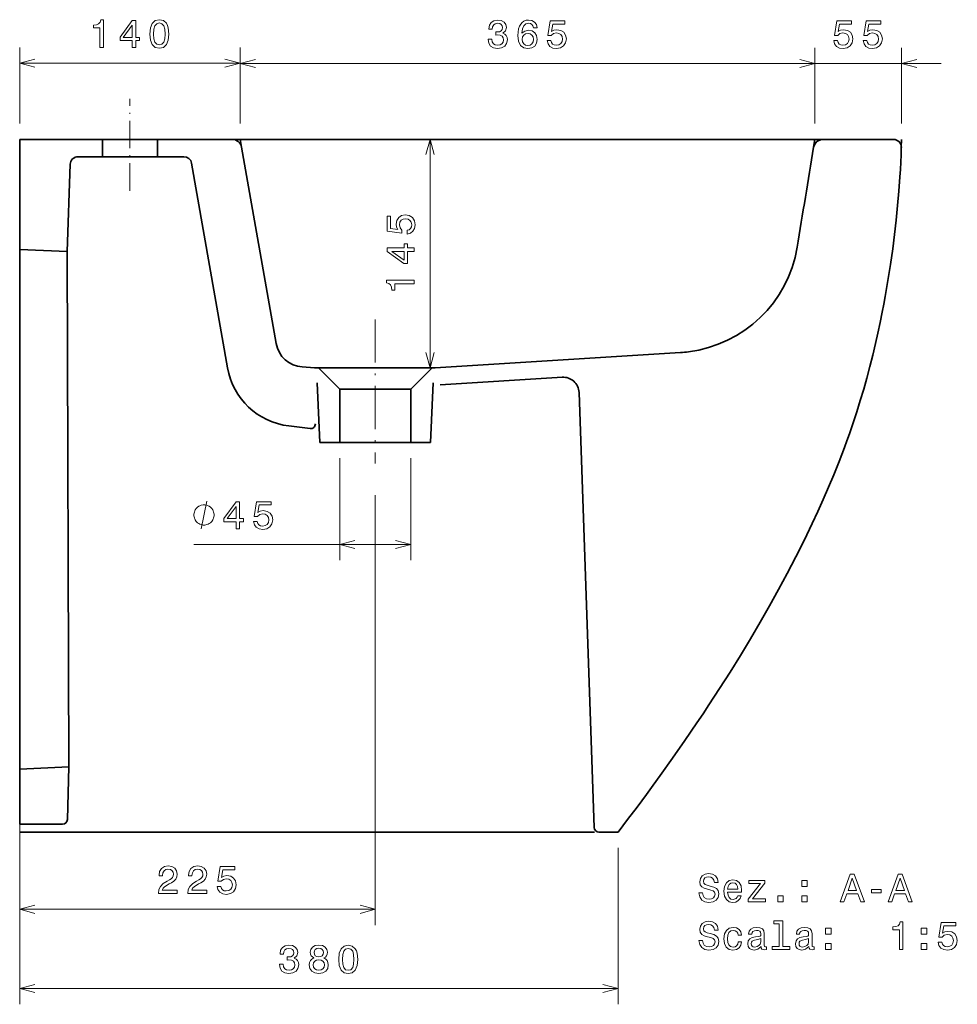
# Model space of a CAD drawing. Extents: x 34 to 356, y 32 to 283.
# Tile 2 of 3: x 63 to 182, y 154 to 279. Entities that reach past the tile are written whole.
import ezdxf

# ---------------------------------------------------------------- set-up
doc = ezdxf.new("R2010")
doc.units = 0
doc.linetypes.add('DASHDOT', pattern=[18.5, 12, -3, 0.5, -3])

msp = doc.modelspace()

# ---------------------------------------------------------------- linework, layer by layer
at = {"color": 7, "lineweight": 13, "ltscale": 0.242068}
for p, q in [((62.8, 266.16), (62.8, 275.84)), ((90.8, 266.16), (90.8, 275.84))]:
    msp.add_line(p, q, dxfattribs=at)
at = {"color": 7, "lineweight": 13, "ltscale": 0.240895}
for p, q in [((90.8, 266.16), (90.8, 275.8)), ((163.79, 266.16), (163.79, 275.8)), ((163.79, 266.16), (163.79, 275.8)), ((174.8, 266.16), (174.8, 275.8))]:
    msp.add_line(p, q, dxfattribs=at)
at = {"color": 7, "lineweight": 13}
for p, q in [((62.8, 273.84), (90.8, 273.84)), ((90.8, 273.8), (163.79, 273.8)), ((158.79, 273.8), (179.8, 273.8)), ((114.91, 235.15), (114.91, 264.16)), ((84.92, 212.7), (112.46, 212.7)), ((62.8, 175.16), (62.8, 154.28)), ((62.8, 156.28), (138.78, 156.28))]:
    msp.add_line(p, q, dxfattribs=at)
at = {"color": 7, "linetype": 'DASHDOT', "lineweight": 13, "ltscale": 0.291532}
msp.add_line((76.8, 257.64), (76.8, 269.31), dxfattribs=at)
at = {"color": 7, "lineweight": 35, "ltscale": 0.35}
msp.add_line((62.8, 264.16), (62.8, 250.16), dxfattribs=at)
at = {"color": 7, "lineweight": 35, "ltscale": 0.2625}
msp.add_line((62.8, 264.16), (73.3, 264.16), dxfattribs=at)
at = {"color": 7, "lineweight": 35, "ltscale": 0.175}
for p, q in [((73.3, 264.16), (80.3, 264.16)), ((73.3, 261.96), (80.3, 261.96)), ((62.8, 184.16), (62.8, 177.16)), ((62.8, 184.16), (62.8, 177.16))]:
    msp.add_line(p, q, dxfattribs=at)
at = {"color": 7, "lineweight": 35, "ltscale": 0.055}
for p, q in [((73.3, 264.16), (73.3, 261.96)), ((73.3, 264.16), (73.3, 261.96)), ((80.3, 264.16), (80.3, 261.96)), ((80.3, 264.16), (80.3, 261.96))]:
    msp.add_line(p, q, dxfattribs=at)
at = {"color": 7, "lineweight": 35, "ltscale": 0.237315}
msp.add_line((80.3, 264.16), (89.79, 264.16), dxfattribs=at)
at = {"color": 7, "lineweight": 35}
for p, q in [((89.79, 264.16), (164.81, 264.16)), ((95.36, 238.22), (90.97, 263.17)), ((84.63, 261.13), (89.2, 235.13)), ((62.8, 250.16), (62.8, 184.16)), ((68.82, 249.9), (69.04, 184.44)), ((115.58, 235.15), (146.73, 237.08)), ((135.76, 176.74), (133.83, 232.02)), ((135.78, 176.16), (62.8, 176.16))]:
    msp.add_line(p, q, dxfattribs=at)
at = {"color": 7, "lineweight": 35, "ltscale": 0.025185}
msp.add_line((90.97, 263.17), (90.8, 264.16), dxfattribs=at)
at = {"color": 7, "lineweight": 35, "ltscale": 0.025458}
msp.add_line((163.62, 263.16), (163.79, 264.16), dxfattribs=at)
at = {"color": 7, "lineweight": 35, "ltscale": 0.224002}
msp.add_line((164.81, 264.16), (173.77, 264.16), dxfattribs=at)
at = {"color": 7, "lineweight": 35, "ltscale": 0.025743}
msp.add_line((174.76, 263.13), (174.8, 264.16), dxfattribs=at)
at = {"color": 7, "lineweight": 35, "ltscale": 0.07722}
msp.add_line((70.21, 261.96), (73.3, 261.96), dxfattribs=at)
at = {"color": 7, "lineweight": 35, "ltscale": 0.083652}
msp.add_line((80.3, 261.96), (83.65, 261.96), dxfattribs=at)
at = {"color": 7, "lineweight": 35, "ltscale": 0.277617}
msp.add_line((68.82, 249.9), (69.21, 261), dxfattribs=at)
at = {"color": 7, "lineweight": 35, "ltscale": 0.15075}
msp.add_line((68.82, 249.9), (62.8, 250.16), dxfattribs=at)
at = {"color": 7, "linetype": 'DASHDOT', "lineweight": 13, "ltscale": 0.457615}
msp.add_line((107.95, 241.3), (107.95, 223), dxfattribs=at)
at = {"color": 7, "lineweight": 35, "ltscale": 0.038825}
msp.add_line((98.68, 235.25), (100.23, 235.16), dxfattribs=at)
at = {"color": 7, "lineweight": 35, "ltscale": 0.00223}
msp.add_line((100.23, 235.16), (100.32, 235.15), dxfattribs=at)
at = {"color": 7, "lineweight": 35, "ltscale": 0.378341}
msp.add_line((100.38, 235.15), (115.52, 235.15), dxfattribs=at)
at = {"color": 7, "lineweight": 35, "ltscale": 0.095725}
for p, q in [((103.44, 232.44), (100.73, 235.15)), ((112.46, 232.44), (115.17, 235.15))]:
    msp.add_line(p, q, dxfattribs=at)
at = {"color": 7, "lineweight": 35, "ltscale": 0.388743}
msp.add_line((116.19, 232.98), (131.71, 233.94), dxfattribs=at)
at = {"color": 7, "lineweight": 35, "ltscale": 0.190181}
for p, q in [((100.59, 233.25), (100.92, 225.65)), ((115.31, 233.25), (114.98, 225.65))]:
    msp.add_line(p, q, dxfattribs=at)
at = {"color": 7, "lineweight": 35, "ltscale": 0.225625}
for p, q in [((103.44, 232.44), (112.46, 232.44)), ((103.44, 225.65), (112.46, 225.65))]:
    msp.add_line(p, q, dxfattribs=at)
at = {"color": 7, "lineweight": 35, "ltscale": 0.169813}
for p, q in [((103.44, 232.44), (103.44, 225.65)), ((112.46, 232.44), (112.46, 225.65))]:
    msp.add_line(p, q, dxfattribs=at)
at = {"color": 7, "lineweight": 35, "ltscale": 0.06829}
msp.add_line((99.68, 227.43), (96.97, 227.76), dxfattribs=at)
at = {"color": 7, "lineweight": 35, "ltscale": 0.062938}
msp.add_line((100.92, 225.65), (103.44, 225.65), dxfattribs=at)
at = {"color": 7, "lineweight": 35, "ltscale": 0.062937}
msp.add_line((112.46, 225.65), (114.98, 225.65), dxfattribs=at)
at = {"color": 7, "lineweight": 13, "ltscale": 0.323584}
for p, q in [((103.44, 223.65), (103.44, 210.7)), ((112.46, 223.65), (112.46, 210.7))]:
    msp.add_line(p, q, dxfattribs=at)
at = {"color": 34, "lineweight": 13}
for p, q in [((107.95, 218.98), (107.95, 164.35)), ((62.8, 166.35), (107.95, 166.35))]:
    msp.add_line(p, q, dxfattribs=at)
at = {"color": 7, "lineweight": 35, "ltscale": 0.156287}
msp.add_line((69.04, 184.44), (62.8, 184.16), dxfattribs=at)
msp.add_line((69.04, 184.44), (62.8, 184.16), dxfattribs=at)
at = {"color": 7, "lineweight": 35, "ltscale": 0.167336}
msp.add_line((69.04, 184.44), (68.85, 177.74), dxfattribs=at)
msp.add_line((69.04, 184.44), (68.85, 177.74), dxfattribs=at)
at = {"color": 34, "lineweight": 13, "ltscale": 0.395016}
msp.add_line((62.8, 180.15), (62.8, 164.35), dxfattribs=at)
at = {"color": 7, "lineweight": 35, "ltscale": 0.13618}
msp.add_line((62.8, 177.16), (68.25, 177.16), dxfattribs=at)
msp.add_line((62.8, 177.16), (68.25, 177.16), dxfattribs=at)
at = {"color": 7, "lineweight": 35, "ltscale": 0.060515}
msp.add_line((136.36, 176.16), (138.78, 176.16), dxfattribs=at)
at = {"color": 7, "lineweight": 13, "ltscale": 0.497}
msp.add_line((138.78, 174.16), (138.78, 154.28), dxfattribs=at)
at = {"color": 7, "lineweight": 13}
for points in [[(72.97, 275.84), (73.43, 275.84), (73.43, 279.37), (73.09, 279.37), (73, 279.06), (72.82, 278.85), (72.54, 278.73), (72.16, 278.69), (72.16, 278.33), (72.97, 278.33)], [(77.08, 275.84), (77.53, 275.84), (77.53, 276.71), (78.03, 276.71), (78.03, 277.11), (77.53, 277.11), (77.53, 279.27), (77.07, 279.27), (75.54, 277.15), (75.54, 276.71), (77.08, 276.71)], [(79.32, 277.55), (79.4, 276.76), (79.63, 276.2), (80.01, 275.85), (80.54, 275.74), (81.05, 275.85), (81.43, 276.2), (81.67, 276.76), (81.75, 277.55), (81.67, 278.34), (81.57, 278.65), (81.43, 278.91), (81.05, 279.25), (80.54, 279.37), (80.01, 279.25), (79.63, 278.9), (79.4, 278.34)], [(79.8, 277.55), (79.84, 278.16), (79.97, 278.6), (80.2, 278.86), (80.54, 278.95), (80.87, 278.86), (81.1, 278.6), (81.22, 278.16), (81.26, 277.55), (81.22, 276.94), (81.1, 276.5), (80.87, 276.24), (80.54, 276.16), (80.2, 276.24), (79.97, 276.5), (79.84, 276.94)], [(122.29, 276.9), (122.29, 276.86), (122.37, 276.38), (122.6, 276.01), (122.98, 275.78), (123.47, 275.7), (124, 275.78), (124.39, 276), (124.64, 276.36), (124.73, 276.81), (124.69, 277.11), (124.58, 277.35), (124.4, 277.54), (124.16, 277.67), (124.49, 277.95), (124.6, 278.38), (124.53, 278.77), (124.31, 279.07), (123.96, 279.26), (123.47, 279.32), (123.02, 279.24), (122.67, 279.02), (122.44, 278.67), (122.37, 278.2), (122.37, 278.16), (122.82, 278.16), (122.86, 278.48), (122.99, 278.72), (123.2, 278.86), (123.5, 278.91), (123.76, 278.87), (123.95, 278.76), (124.07, 278.59), (124.11, 278.36), (124.07, 278.11), (123.95, 277.95), (123.73, 277.84), (123.45, 277.81), (123.25, 277.82), (123.25, 277.42), (123.5, 277.43), (123.81, 277.39), (124.05, 277.26), (124.19, 277.07), (124.24, 276.81), (124.19, 276.52), (124.04, 276.3), (123.81, 276.16), (123.5, 276.12), (123.18, 276.17), (122.95, 276.32), (122.81, 276.56), (122.75, 276.9)], [(128.5, 278.35), (128.41, 278.76), (128.19, 279.06), (127.84, 279.26), (127.4, 279.32), (127.1, 279.29), (126.84, 279.19), (126.62, 279.03), (126.43, 278.81), (126.27, 278.54), (126.16, 278.2), (126.09, 277.8), (126.07, 277.35), (126.15, 276.63), (126.4, 276.11), (126.8, 275.8), (127.34, 275.7), (127.83, 275.79), (128.21, 276.02), (128.45, 276.4), (128.53, 276.87), (128.45, 277.35), (128.22, 277.72), (127.86, 277.95), (127.41, 278.03), (126.94, 277.93), (126.58, 277.64), (126.65, 278.2), (126.81, 278.6), (127.06, 278.83), (127.4, 278.91), (127.66, 278.87), (127.85, 278.77), (127.97, 278.59), (128.04, 278.35)], [(129.78, 276.71), (129.89, 276.3), (130.14, 275.97), (130.5, 275.77), (130.96, 275.7), (131.47, 275.79), (131.87, 276.03), (132.12, 276.43), (132.22, 276.93), (132.13, 277.4), (131.89, 277.77), (131.51, 278.01), (131.02, 278.09), (130.65, 278.03), (130.35, 277.86), (130.49, 278.81), (132.03, 278.81), (132.03, 279.22), (130.16, 279.22), (129.88, 277.37), (130.28, 277.37), (130.58, 277.6), (130.95, 277.69), (131.27, 277.63), (131.52, 277.47), (131.67, 277.22), (131.73, 276.91), (131.67, 276.59), (131.51, 276.34), (131.27, 276.18), (130.95, 276.13), (130.68, 276.16), (130.47, 276.28), (130.32, 276.46), (130.25, 276.71)], [(166.17, 276.71), (166.28, 276.3), (166.53, 275.97), (166.89, 275.77), (167.36, 275.7), (167.87, 275.79), (168.27, 276.03), (168.52, 276.43), (168.61, 276.93), (168.53, 277.4), (168.29, 277.77), (167.91, 278.01), (167.42, 278.09), (167.04, 278.03), (166.75, 277.86), (166.89, 278.81), (168.42, 278.81), (168.42, 279.22), (166.55, 279.22), (166.27, 277.37), (166.68, 277.37), (166.97, 277.6), (167.34, 277.69), (167.67, 277.63), (167.91, 277.47), (168.07, 277.22), (168.12, 276.91), (168.07, 276.59), (167.91, 276.34), (167.66, 276.18), (167.34, 276.13), (167.07, 276.16), (166.87, 276.28), (166.72, 276.46), (166.64, 276.71)], [(169.91, 276.71), (170.02, 276.3), (170.27, 275.97), (170.63, 275.77), (171.09, 275.7), (171.6, 275.79), (172, 276.03), (172.25, 276.43), (172.35, 276.93), (172.26, 277.4), (172.02, 277.77), (171.64, 278.01), (171.15, 278.09), (170.78, 278.03), (170.48, 277.86), (170.62, 278.81), (172.16, 278.81), (172.16, 279.22), (170.29, 279.22), (170.01, 277.37), (170.41, 277.37), (170.71, 277.6), (171.08, 277.69), (171.4, 277.63), (171.65, 277.47), (171.8, 277.22), (171.86, 276.91), (171.8, 276.59), (171.64, 276.34), (171.4, 276.18), (171.08, 276.13), (170.81, 276.16), (170.6, 276.28), (170.45, 276.46), (170.38, 276.71)], [(75.96, 277.11), (77.08, 278.68), (77.08, 277.11)], [(128.04, 276.87), (127.99, 276.55), (127.85, 276.31), (127.62, 276.14), (127.34, 276.09), (127.04, 276.14), (126.81, 276.3), (126.67, 276.54), (126.62, 276.86), (126.67, 277.17), (126.81, 277.41), (127.05, 277.56), (127.36, 277.62), (127.63, 277.56), (127.85, 277.42), (127.99, 277.18)], [(112, 252.14), (112.41, 252.25), (112.73, 252.5), (112.93, 252.86), (113.01, 253.32), (112.92, 253.83), (112.67, 254.23), (112.28, 254.48), (111.77, 254.58), (111.3, 254.49), (110.94, 254.25), (110.7, 253.87), (110.61, 253.39), (110.67, 253.01), (110.84, 252.71), (109.9, 252.86), (109.9, 254.39), (109.48, 254.39), (109.48, 252.52), (111.34, 252.24), (111.34, 252.64), (111.1, 252.94), (111.02, 253.31), (111.07, 253.63), (111.23, 253.88), (111.48, 254.04), (111.8, 254.09), (112.12, 254.04), (112.36, 253.87), (112.52, 253.63), (112.58, 253.31), (112.54, 253.04), (112.42, 252.84), (112.24, 252.68), (112, 252.61)], [(112.91, 249.93), (112.91, 250.39), (112.04, 250.39), (112.04, 250.88), (111.64, 250.88), (111.64, 250.39), (109.48, 250.39), (109.48, 249.93), (111.6, 248.39), (112.04, 248.39), (112.04, 249.93)], [(111.64, 248.82), (110.07, 249.93), (111.64, 249.93)], [(112.91, 245.83), (112.91, 246.29), (109.38, 246.29), (109.38, 245.94), (109.69, 245.85), (109.9, 245.67), (110.02, 245.39), (110.06, 245.01), (110.42, 245.01), (110.42, 245.83)], [(87.48, 216.45), (87.48, 216.57), (87.43, 216.8), (87.37, 216.98), (87.31, 217.1), (87.19, 217.27), (87.02, 217.45), (86.84, 217.56), (86.73, 217.62), (86.55, 217.68), (86.32, 217.74), (86.2, 217.74), (86.08, 217.74), (85.85, 217.68), (85.68, 217.62), (85.56, 217.56), (85.38, 217.45), (85.21, 217.27), (85.09, 217.1), (85.03, 216.98), (84.98, 216.8), (84.92, 216.57), (84.92, 216.45), (84.92, 216.34), (84.98, 216.1), (85.03, 215.93), (85.09, 215.81), (85.21, 215.64), (85.38, 215.46), (85.56, 215.35), (85.68, 215.29), (85.85, 215.23), (86.08, 215.17), (86.2, 215.17), (86.32, 215.17), (86.55, 215.23), (86.73, 215.29), (86.84, 215.35), (87.02, 215.46), (87.19, 215.64), (87.31, 215.81), (87.37, 215.93), (87.43, 216.1), (87.48, 216.34)], [(90.28, 214.7), (90.73, 214.7), (90.73, 215.57), (91.23, 215.57), (91.23, 215.98), (90.73, 215.98), (90.73, 218.13), (90.27, 218.13), (88.74, 216.02), (88.74, 215.57), (90.28, 215.57)], [(92.49, 215.62), (92.6, 215.2), (92.84, 214.88), (93.21, 214.68), (93.67, 214.6), (94.18, 214.69), (94.58, 214.94), (94.83, 215.33), (94.93, 215.84), (94.84, 216.31), (94.6, 216.68), (94.22, 216.91), (93.73, 217), (93.35, 216.94), (93.06, 216.77), (93.2, 217.72), (94.74, 217.72), (94.74, 218.13), (92.87, 218.13), (92.59, 216.27), (92.99, 216.27), (93.28, 216.51), (93.66, 216.6), (93.98, 216.54), (94.23, 216.38), (94.38, 216.13), (94.44, 215.81), (94.38, 215.5), (94.22, 215.25), (93.97, 215.09), (93.66, 215.04), (93.39, 215.07), (93.18, 215.19), (93.03, 215.37), (92.96, 215.62)], [(89.16, 215.98), (90.28, 217.54), (90.28, 215.98)], [(149.52, 168.46), (149.06, 168.46), (149.16, 167.92), (149.41, 167.53), (149.8, 167.29), (150.33, 167.21), (150.85, 167.29), (151.24, 167.51), (151.48, 167.86), (151.57, 168.32), (151.5, 168.73), (151.29, 169), (150.94, 169.18), (150.48, 169.31), (150.09, 169.4), (149.83, 169.51), (149.69, 169.67), (149.64, 169.93), (149.69, 170.15), (149.82, 170.33), (150.02, 170.44), (150.3, 170.48), (150.58, 170.43), (150.8, 170.29), (150.95, 170.07), (151.02, 169.76), (151.48, 169.76), (151.48, 169.77), (151.4, 170.24), (151.16, 170.6), (150.79, 170.82), (150.28, 170.89), (149.83, 170.82), (149.48, 170.61), (149.25, 170.28), (149.17, 169.86), (149.23, 169.48), (149.42, 169.22), (149.73, 169.05), (150.14, 168.92), (150.55, 168.8), (150.86, 168.69), (151.04, 168.53), (151.11, 168.27), (151.05, 168), (150.89, 167.8), (150.66, 167.67), (150.35, 167.63), (150, 167.69), (149.74, 167.85), (149.58, 168.11)], [(167, 167.3), (167.46, 167.3), (167.83, 168.33), (169.23, 168.33), (169.6, 167.3), (170.07, 167.3), (168.79, 170.81), (168.28, 170.81)], [(167.99, 168.76), (168.53, 170.3), (169.07, 168.76)], [(173.07, 167.3), (173.54, 167.3), (173.9, 168.33), (175.3, 168.33), (175.67, 167.3), (176.14, 167.3), (174.86, 170.81), (174.35, 170.81)], [(174.07, 168.76), (174.61, 170.3), (175.15, 168.76)], [(152.7, 168.53), (154.47, 168.53), (154.48, 168.74), (154.4, 169.32), (154.18, 169.75), (153.82, 170.01), (153.35, 170.11), (152.89, 170.01), (152.54, 169.72), (152.31, 169.27), (152.23, 168.66), (152.31, 168.04), (152.54, 167.59), (152.88, 167.3), (153.34, 167.21), (153.73, 167.27), (154.05, 167.45), (154.29, 167.72), (154.43, 168.08), (153.99, 168.08), (153.9, 167.88), (153.77, 167.73), (153.39, 167.61), (153.11, 167.66), (152.89, 167.84), (152.75, 168.13), (152.7, 168.51)], [(152.7, 168.9), (152.75, 169.25), (152.89, 169.51), (153.1, 169.66), (153.37, 169.72), (153.64, 169.66), (153.84, 169.51), (153.97, 169.25), (154.01, 168.9)], [(156.89, 169.64), (155.31, 167.64), (155.31, 167.3), (157.5, 167.3), (157.5, 167.68), (155.87, 167.68), (157.43, 169.67), (157.43, 170.01), (155.39, 170.01), (155.39, 169.64)], [(162.11, 169.26), (162.81, 169.26), (162.81, 170.01), (162.11, 170.01)], [(159.08, 167.3), (159.77, 167.3), (159.77, 168.06), (159.08, 168.06)], [(162.11, 167.3), (162.81, 167.3), (162.81, 168.06), (162.11, 168.06)], [(170.96, 168.46), (172.18, 168.46), (172.18, 168.86), (170.96, 168.86)], [(149.52, 162.41), (149.06, 162.41), (149.16, 161.88), (149.41, 161.48), (149.8, 161.25), (150.33, 161.16), (150.85, 161.24), (151.24, 161.46), (151.48, 161.81), (151.57, 162.27), (151.5, 162.68), (151.29, 162.95), (150.94, 163.13), (150.48, 163.26), (150.09, 163.36), (149.83, 163.47), (149.69, 163.63), (149.64, 163.88), (149.69, 164.11), (149.82, 164.28), (150.02, 164.39), (150.3, 164.43), (150.58, 164.38), (150.8, 164.25), (150.95, 164.02), (151.02, 163.71), (151.48, 163.71), (151.48, 163.72), (151.4, 164.2), (151.16, 164.55), (150.79, 164.77), (150.28, 164.85), (149.83, 164.77), (149.48, 164.56), (149.25, 164.23), (149.17, 163.81), (149.23, 163.43), (149.42, 163.17), (149.73, 163), (150.14, 162.87), (150.55, 162.76), (150.86, 162.64), (151.04, 162.48), (151.11, 162.22), (151.05, 161.95), (150.89, 161.75), (150.66, 161.63), (150.35, 161.59), (150, 161.64), (149.74, 161.8), (149.58, 162.06)], [(154.03, 163.07), (154.47, 163.07), (154.38, 163.47), (154.17, 163.79), (153.83, 163.99), (153.39, 164.06), (152.9, 163.96), (152.54, 163.68), (152.3, 163.22), (152.22, 162.6), (152.3, 161.99), (152.53, 161.54), (152.88, 161.26), (153.37, 161.16), (153.81, 161.24), (154.15, 161.45), (154.38, 161.78), (154.48, 162.23), (154.05, 162.23), (153.98, 161.94), (153.84, 161.73), (153.64, 161.6), (153.39, 161.56), (153.08, 161.63), (152.86, 161.83), (152.72, 162.15), (152.68, 162.62), (152.72, 163.07), (152.86, 163.4), (153.09, 163.6), (153.39, 163.67), (153.65, 163.63), (153.85, 163.51), (153.98, 163.32)], [(156.95, 161.61), (156.95, 161.6), (156.98, 161.42), (157.06, 161.3), (157.37, 161.21), (157.62, 161.25), (157.62, 161.59), (157.51, 161.58), (157.37, 161.64), (157.35, 161.84), (157.35, 163.24), (157.29, 163.6), (157.11, 163.85), (156.8, 164.01), (156.37, 164.06), (155.95, 164), (155.63, 163.83), (155.44, 163.56), (155.37, 163.21), (155.37, 163.18), (155.77, 163.18), (155.8, 163.39), (155.92, 163.54), (156.1, 163.63), (156.35, 163.67), (156.6, 163.64), (156.78, 163.57), (156.88, 163.44), (156.92, 163.25), (156.9, 163.04), (156.82, 162.94), (156.62, 162.89), (156.24, 162.85), (155.8, 162.76), (155.5, 162.59), (155.32, 162.34), (155.26, 161.97), (155.31, 161.64), (155.47, 161.39), (155.72, 161.23), (156.07, 161.18), (156.54, 161.28)], [(159.26, 164.51), (159.26, 161.63), (158.35, 161.63), (158.35, 161.26), (160.62, 161.26), (160.62, 161.63), (159.71, 161.63), (159.71, 164.88), (158.57, 164.88), (158.57, 164.51)], [(163.03, 161.61), (163.03, 161.6), (163.05, 161.42), (163.13, 161.3), (163.44, 161.21), (163.69, 161.25), (163.69, 161.59), (163.59, 161.58), (163.44, 161.64), (163.42, 161.84), (163.42, 163.24), (163.36, 163.6), (163.18, 163.85), (162.88, 164.01), (162.44, 164.06), (162.02, 164), (161.71, 163.83), (161.51, 163.56), (161.44, 163.21), (161.44, 163.18), (161.84, 163.18), (161.88, 163.39), (161.99, 163.54), (162.17, 163.63), (162.43, 163.67), (162.67, 163.64), (162.85, 163.57), (162.96, 163.44), (162.99, 163.25), (162.97, 163.04), (162.89, 162.94), (162.69, 162.89), (162.31, 162.85), (161.88, 162.76), (161.57, 162.59), (161.39, 162.34), (161.33, 161.97), (161.38, 161.64), (161.54, 161.39), (161.79, 161.23), (162.14, 161.18), (162.61, 161.28)], [(165.15, 163.21), (165.85, 163.21), (165.85, 163.97), (165.15, 163.97)], [(174.51, 161.26), (174.97, 161.26), (174.97, 164.78), (174.63, 164.78), (174.54, 164.47), (174.36, 164.27), (174.08, 164.15), (173.7, 164.11), (173.7, 163.75), (174.51, 163.75)], [(177.29, 163.21), (177.99, 163.21), (177.99, 163.97), (177.29, 163.97)], [(179.43, 162.17), (179.54, 161.76), (179.79, 161.43), (180.15, 161.23), (180.61, 161.16), (181.12, 161.25), (181.52, 161.49), (181.77, 161.89), (181.87, 162.39), (181.78, 162.86), (181.54, 163.23), (181.16, 163.47), (180.67, 163.55), (180.29, 163.49), (180, 163.33), (180.14, 164.27), (181.68, 164.27), (181.68, 164.68), (179.81, 164.68), (179.53, 162.83), (179.93, 162.83), (180.22, 163.06), (180.6, 163.15), (180.92, 163.09), (181.17, 162.93), (181.32, 162.68), (181.38, 162.37), (181.32, 162.05), (181.16, 161.8), (180.91, 161.65), (180.6, 161.59), (180.33, 161.63), (180.12, 161.74), (179.97, 161.92), (179.9, 162.17)], [(156.9, 162.21), (156.84, 161.94), (156.68, 161.74), (156.44, 161.61), (156.14, 161.56), (155.95, 161.59), (155.81, 161.67), (155.73, 161.81), (155.7, 162.01), (155.72, 162.19), (155.8, 162.31), (156.13, 162.45), (156.54, 162.51), (156.9, 162.63)], [(162.98, 162.21), (162.92, 161.94), (162.75, 161.74), (162.51, 161.61), (162.21, 161.56), (162.02, 161.59), (161.89, 161.67), (161.8, 161.81), (161.78, 162.01), (161.8, 162.19), (161.88, 162.31), (162.2, 162.45), (162.61, 162.51), (162.98, 162.63)], [(95.78, 159.38), (95.78, 159.35), (95.86, 158.86), (96.1, 158.5), (96.47, 158.27), (96.97, 158.18), (97.49, 158.27), (97.89, 158.49), (98.14, 158.84), (98.23, 159.3), (98.19, 159.59), (98.08, 159.84), (97.9, 160.02), (97.65, 160.16), (97.98, 160.43), (98.1, 160.86), (98.02, 161.26), (97.8, 161.56), (97.45, 161.74), (96.97, 161.81), (96.51, 161.73), (96.17, 161.51), (95.94, 161.15), (95.86, 160.68), (95.86, 160.65), (96.31, 160.65), (96.35, 160.97), (96.48, 161.2), (96.7, 161.34), (96.99, 161.39), (97.26, 161.35), (97.45, 161.25), (97.56, 161.08), (97.61, 160.84), (97.56, 160.6), (97.44, 160.43), (97.23, 160.33), (96.94, 160.3), (96.75, 160.31), (96.75, 159.91), (96.99, 159.92), (97.31, 159.87), (97.55, 159.75), (97.69, 159.55), (97.74, 159.3), (97.68, 159), (97.54, 158.79), (97.31, 158.65), (97, 158.61), (96.68, 158.66), (96.45, 158.81), (96.3, 159.05), (96.25, 159.38)], [(100.16, 160.17), (99.91, 160.03), (99.73, 159.83), (99.62, 159.58), (99.58, 159.29), (99.66, 158.84), (99.9, 158.49), (100.27, 158.27), (100.79, 158.18), (101.3, 158.27), (101.68, 158.49), (101.91, 158.84), (101.99, 159.29), (101.95, 159.58), (101.85, 159.83), (101.67, 160.03), (101.41, 160.17), (101.62, 160.29), (101.76, 160.46), (101.84, 160.66), (101.87, 160.91), (101.79, 161.26), (101.58, 161.55), (101.24, 161.74), (100.79, 161.81), (100.34, 161.74), (99.99, 161.55), (99.78, 161.26), (99.7, 160.91), (99.73, 160.66), (99.81, 160.46)], [(100.18, 160.86), (100.22, 161.09), (100.34, 161.26), (100.53, 161.36), (100.79, 161.4), (101.04, 161.36), (101.23, 161.26), (101.35, 161.09), (101.4, 160.86), (101.35, 160.64), (101.23, 160.46), (101.04, 160.35), (100.79, 160.31), (100.53, 160.35), (100.34, 160.46), (100.22, 160.64)], [(103.31, 159.99), (103.39, 159.2), (103.62, 158.64), (104, 158.29), (104.53, 158.18), (105.04, 158.29), (105.42, 158.64), (105.66, 159.2), (105.74, 159.99), (105.66, 160.78), (105.56, 161.09), (105.42, 161.35), (105.04, 161.69), (104.53, 161.81), (104, 161.69), (103.62, 161.34), (103.39, 160.78)], [(103.79, 159.99), (103.83, 160.6), (103.96, 161.04), (104.19, 161.3), (104.53, 161.39), (104.86, 161.3), (105.09, 161.04), (105.21, 160.6), (105.25, 159.99), (105.21, 159.38), (105.09, 158.94), (104.86, 158.68), (104.53, 158.6), (104.19, 158.68), (103.96, 158.94), (103.83, 159.38)], [(165.15, 161.26), (165.85, 161.26), (165.85, 162.01), (165.15, 162.01)], [(177.29, 161.26), (177.99, 161.26), (177.99, 162.01), (177.29, 162.01)], [(100.07, 159.3), (100.11, 159.56), (100.26, 159.77), (100.49, 159.9), (100.79, 159.94), (101.09, 159.9), (101.31, 159.77), (101.46, 159.56), (101.51, 159.3), (101.46, 159.01), (101.31, 158.79), (101.09, 158.65), (100.79, 158.61), (100.49, 158.65), (100.26, 158.79), (100.11, 159.01)]]:
    msp.add_lwpolyline(points, close=True, dxfattribs=at)
for points in [[(64.73, 274.36), (62.8, 273.84), (64.73, 273.33)], [(88.87, 273.33), (90.8, 273.84), (88.87, 274.36)], [(92.73, 274.31), (90.8, 273.8), (92.73, 273.28)], [(161.86, 273.28), (163.79, 273.8), (161.86, 274.31)], [(161.86, 273.28), (163.79, 273.8), (161.86, 274.31)], [(176.73, 274.31), (174.8, 273.8), (176.73, 273.28)], [(115.43, 262.23), (114.91, 264.16), (114.39, 262.23)], [(114.39, 237.08), (114.91, 235.15), (115.43, 237.08)], [(85.85, 214.7), (86.55, 218.2)], [(105.37, 213.22), (103.44, 212.7), (105.37, 212.19)], [(110.53, 212.19), (112.46, 212.7), (110.53, 213.22)], [(64.73, 156.8), (62.8, 156.28), (64.73, 155.77)], [(136.85, 155.77), (138.78, 156.28), (136.85, 156.8)]]:
    msp.add_lwpolyline(points, dxfattribs=at)
at = {"color": 7, "lineweight": 35}
for points in [[(163.45, 215.36), (164.16, 216.89), (164.85, 218.43), (165.53, 219.98), (166.18, 221.53), (166.87, 223.26), (167.53, 225), (167.85, 225.87), (168.16, 226.74), (168.64, 228.15), (169.11, 229.56), (169.55, 230.98), (169.98, 232.41), (170.38, 233.84), (170.77, 235.3), (171.14, 236.76), (171.49, 238.23), (171.79, 239.56), (172.07, 240.89), (172.34, 242.22), (172.53, 243.22), (172.72, 244.22), (173.06, 246.23), (173.38, 248.25), (173.66, 250.27), (173.9, 252.09), (174.11, 253.92), (174.29, 255.75), (174.45, 257.58), (174.59, 259.42), (174.64, 260.34), (174.69, 261.26), (174.73, 262.19), (174.76, 263.13)], [(163.45, 215.36), (162.77, 213.94), (162.08, 212.53), (161.37, 211.13), (160.83, 210.08), (160.28, 209.03), (159.16, 206.96), (158.02, 204.89), (156.85, 202.84), (155.6, 200.7), (154.32, 198.58), (153.02, 196.48), (151.69, 194.39), (150.33, 192.32), (149.58, 191.18), (148.81, 190.06), (147.27, 187.81), (145.71, 185.57), (144.14, 183.35), (143.26, 182.14), (142.38, 180.93), (141.2, 179.33), (140, 177.74), (138.78, 176.16)]]:
    msp.add_lwpolyline(points, dxfattribs=at)
at = {"color": 34, "lineweight": 13}
for points in [[(80.41, 168.35), (82.81, 168.35), (82.81, 168.78), (80.91, 168.78), (81.02, 169.02), (81.2, 169.21), (81.76, 169.57), (82.06, 169.72), (82.39, 169.94), (82.63, 170.19), (82.76, 170.49), (82.81, 170.83), (82.73, 171.25), (82.49, 171.58), (82.13, 171.8), (81.66, 171.87), (81.18, 171.79), (80.81, 171.55), (80.57, 171.17), (80.49, 170.67), (80.49, 170.6), (80.95, 170.6), (80.95, 170.64), (80.99, 170.98), (81.13, 171.24), (81.35, 171.4), (81.63, 171.45), (81.93, 171.4), (82.14, 171.28), (82.29, 171.08), (82.34, 170.83), (82.3, 170.6), (82.2, 170.4), (82.04, 170.23), (81.82, 170.08), (81.52, 169.92), (81.03, 169.61), (80.68, 169.27), (80.47, 168.87), (80.41, 168.36)], [(84.14, 168.35), (86.55, 168.35), (86.55, 168.78), (84.65, 168.78), (84.76, 169.02), (84.94, 169.21), (85.5, 169.57), (85.79, 169.72), (86.13, 169.94), (86.36, 170.19), (86.5, 170.49), (86.55, 170.83), (86.46, 171.25), (86.23, 171.58), (85.86, 171.8), (85.4, 171.87), (84.91, 171.79), (84.54, 171.55), (84.31, 171.17), (84.23, 170.67), (84.23, 170.6), (84.68, 170.6), (84.68, 170.64), (84.73, 170.98), (84.87, 171.24), (85.08, 171.4), (85.37, 171.45), (85.66, 171.4), (85.88, 171.28), (86.02, 171.08), (86.07, 170.83), (86.04, 170.6), (85.94, 170.4), (85.78, 170.23), (85.56, 170.08), (85.26, 169.92), (84.77, 169.61), (84.42, 169.27), (84.21, 168.87), (84.14, 168.36)], [(87.86, 169.26), (87.97, 168.85), (88.22, 168.52), (88.58, 168.32), (89.05, 168.24), (89.56, 168.34), (89.95, 168.58), (90.21, 168.98), (90.3, 169.48), (90.22, 169.95), (89.97, 170.32), (89.6, 170.55), (89.11, 170.64), (88.73, 170.58), (88.44, 170.41), (88.58, 171.36), (90.11, 171.36), (90.11, 171.77), (88.24, 171.77), (87.96, 169.91), (88.37, 169.91), (88.66, 170.15), (89.03, 170.24), (89.35, 170.18), (89.6, 170.02), (89.76, 169.77), (89.81, 169.46), (89.76, 169.14), (89.6, 168.89), (89.35, 168.73), (89.03, 168.68), (88.76, 168.71), (88.56, 168.83), (88.41, 169.01), (88.33, 169.26)]]:
    msp.add_lwpolyline(points, close=True, dxfattribs=at)
for points in [[(64.73, 166.86), (62.8, 166.35), (64.73, 165.83)], [(106.02, 165.83), (107.95, 166.35), (106.02, 166.86)]]:
    msp.add_lwpolyline(points, dxfattribs=at)
at = {"color": 7, "lineweight": 35}
for centre, radius, start, end in [((89.79, 262.96), 1.2, 9.9731, 90), ((164.81, 262.96), 1.2, 90, 170.6346), ((173.77, 263.16), 1, 358.3226, 90), ((50124.05, -7976.58), 50635.34, 170.634777, 170.649353), ((70.21, 260.96), 1, 90, 178), ((83.65, 260.96), 1, 9.9731, 90), ((145.74, 253.05), 16, 277.131, 350.6493), ((98.91, 238.84), 3.6, 189.9731, 266.4577), ((145.74, 253.05), 16, 273.542, 277.1309), ((98.07, 236.69), 9, 189.9731, 263), ((100.38, 236.15), 1, 266.4577, 269.9999), ((115.52, 236.15), 1, 269.9999, 273.542), ((131.83, 231.95), 2, 2.0001, 93.542), ((99.75, 228.02), 0.6, 263.0001, 359.9998), ((68.25, 177.76), 0.6, 270, 358.3001), ((68.25, 177.76), 0.6, 270, 358.3001), ((136.36, 176.76), 0.6, 182.0001, 270)]:
    msp.add_arc(centre, radius, start, end, dxfattribs=at)

doc.saveas('drawing.dxf')
